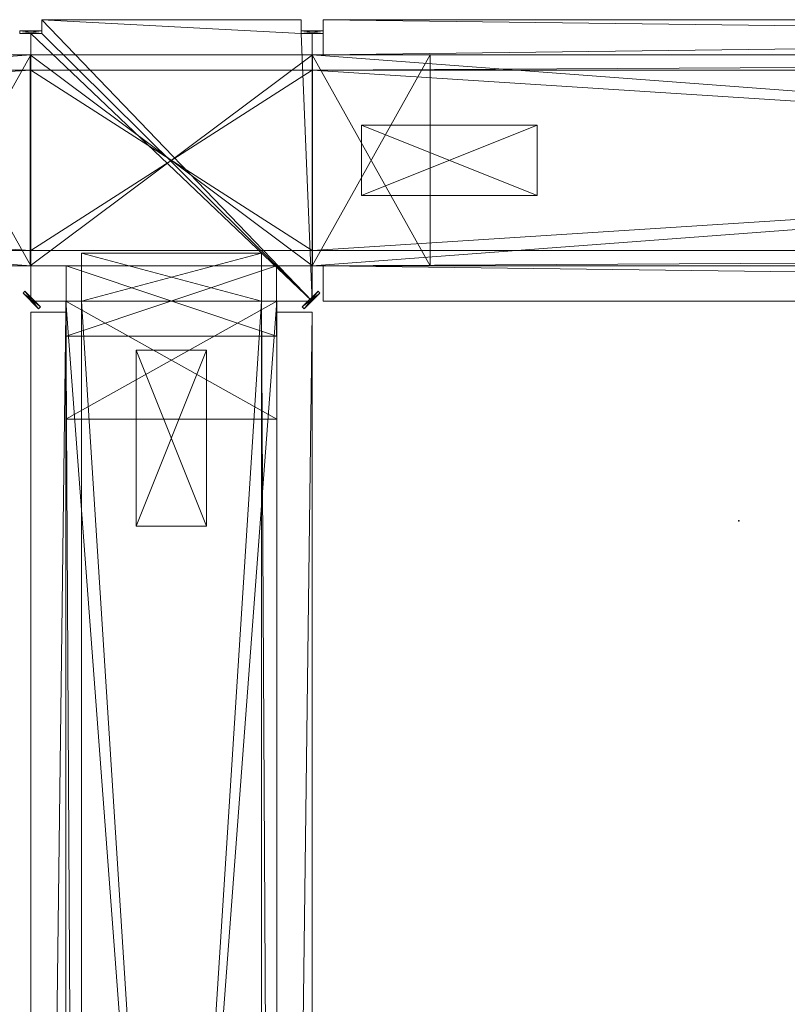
# Model space of a CAD drawing. Header units: inches. Extents: x 18783 to 19393, y 13900 to 14269.
# Tile 232 of 256: x 19305 to 19316, y 14255 to 14269. Entities that reach past the tile are written whole.
import ezdxf

# ---------------------------------------------------------------- set-up
doc = ezdxf.new("R2010")
doc.units = ezdxf.units.IN
doc.header["$LTSCALE"] = 96
doc.header["$MEASUREMENT"] = 0
doc.header["$PDSIZE"] = -1
doc.layers.add('A-FURN-3-NODE', color=7, linetype='Continuous')
doc.layers.add('CET Default', color=7, linetype='Continuous')
for name, color, linetype, true_color in [('CET color AntiqueWhite3', 7, 'Continuous', 0xc6c3b4), ('CET color Grey4', 7, 'Continuous', 0x0a0a0a), ('CET color Grey65', 7, 'Continuous', 0xa6a6a4), ('CET color Grey80', 7, 'Continuous', 0xcdcec9)]:
    doc.layers.add(name, color=color, linetype=linetype, true_color=true_color)

# ---------------------------------------------------------------- blocks, each defined once
blk = doc.blocks.new('TARA-2970-JE-3D-3')
at = {"layer": 'A-FURN-3-NODE'}
blk.add_point((0, 0), dxfattribs=at)
blk = doc.blocks.new('*C170')
at = {"layer": 'CET color Grey4', "linetype": 'Continuous', "lineweight": 0}
mesh = blk.add_polyface(dxfattribs=at)
corners = [(40, 3.5), (0, 3.5), (0, 3.5, 1.252), (40, 3.5, 1.252), (0, 0.5), (0, 0.5, 1.252), (40, 0.5), (40, 0.5, 1.252)]
mesh.append_faces([[corners[k] for k in face] for face in [(0, 2, 3, 0), (1, 5, 2, 1), (1, 6, 4, 1), (5, 3, 2, 5), (4, 7, 5, 4), (6, 3, 7, 6)]], dxfattribs={"vtx0": -1, "vtx3": -1})
mesh.append_faces([[corners[k] for k in face] for face in [(0, 1, 2, 0), (1, 4, 5, 1), (1, 0, 6, 1), (5, 7, 3, 5), (4, 6, 7, 4), (6, 0, 3, 6)]], dxfattribs={"vtx2": -1})
mesh = blk.add_polyface(dxfattribs=at)
corners = [(0, 3.28, 107), (0, 0.72, 107), (0, 0.72, 108), (0, 3.28, 108), (40, 3.28, 107), (40, 0.72, 108), (40, 0.72, 107), (40, 3.28, 108)]
mesh.append_faces([[corners[k] for k in face] for face in [(0, 2, 3, 0), (4, 5, 6, 4), (0, 6, 1, 0), (1, 5, 2, 1), (2, 7, 3, 2), (3, 4, 0, 3)]], dxfattribs={"vtx0": -1, "vtx3": -1})
mesh.append_faces([[corners[k] for k in face] for face in [(0, 1, 2, 0), (4, 7, 5, 4), (0, 4, 6, 0), (1, 6, 5, 1), (2, 5, 7, 2), (3, 7, 4, 3)]], dxfattribs={"vtx2": -1})
at = {"layer": 'CET color Grey80', "linetype": 'Continuous', "lineweight": 0}
mesh = blk.add_polyface(dxfattribs=at)
corners = [(40, 3.5, 9.906), (0, 3.5, 9.906), (0, 3.5, 11.65), (40, 3.5, 11.65), (0, 0.5, 9.906), (0, 0.5, 11.65), (40, 0.5, 9.906), (40, 0.5, 11.65)]
mesh.append_faces([[corners[k] for k in face] for face in [(0, 2, 3, 0), (1, 5, 2, 1), (1, 6, 4, 1), (5, 3, 2, 5), (4, 7, 5, 4), (6, 3, 7, 6)]], dxfattribs={"vtx0": -1, "vtx3": -1})
mesh.append_faces([[corners[k] for k in face] for face in [(0, 1, 2, 0), (1, 4, 5, 1), (1, 0, 6, 1), (5, 7, 3, 5), (4, 6, 7, 4), (6, 0, 3, 6)]], dxfattribs={"vtx2": -1})
mesh = blk.add_polyface(dxfattribs=at)
corners = [(1.681, 3.5, 11.65), (0, 3.5, 11.65), (0, 3.5, 104.165), (1.681, 3.5, 104.165), (0, 0.5, 11.65), (0, 0.5, 104.165), (1.681, 0.5, 11.65), (1.681, 0.5, 104.165)]
mesh.append_faces([[corners[k] for k in face] for face in [(0, 2, 3, 0), (1, 5, 2, 1), (1, 6, 4, 1), (5, 3, 2, 5), (4, 7, 5, 4), (6, 3, 7, 6)]], dxfattribs={"vtx0": -1, "vtx3": -1})
mesh.append_faces([[corners[k] for k in face] for face in [(0, 1, 2, 0), (1, 4, 5, 1), (1, 0, 6, 1), (5, 7, 3, 5), (4, 6, 7, 4), (6, 0, 3, 6)]], dxfattribs={"vtx2": -1})
mesh = blk.add_polyface(dxfattribs=at)
corners = [(40, 3.28, 107), (40, 3.5, 107), (0, 3.28, 107), (0, 3.5, 107), (40, 3.28, 105.677), (0, 3.28, 105.677), (40, 0.72, 105.677), (0, 0.72, 105.677), (40, 0.72, 107), (0, 0.72, 107), (40, 0.5, 107), (0, 0.5, 107), (40, 0.5, 104.165), (0, 0.5, 104.165), (0, 3.5, 104.165), (40, 3.5, 104.165)]
mesh.append_faces([[corners[k] for k in face] for face in [(2, 14, 5, 2), (4, 15, 0, 4)]], dxfattribs={"vtx0": -1, "vtx1": -1, "vtx3": -1})
mesh.append_faces([[corners[k] for k in face] for face in [(7, 13, 11, 7), (7, 14, 13, 7), (15, 4, 6, 15)]], dxfattribs={"vtx0": -1, "vtx2": -1, "vtx3": -1})
mesh.append_faces([[corners[k] for k in face] for face in [(7, 11, 9, 7)]], dxfattribs={"vtx0": -1, "vtx3": -1})
mesh.append_faces([[corners[k] for k in face] for face in [(0, 1, 2, 0), (4, 0, 5, 4), (6, 4, 7, 6), (8, 6, 9, 8), (10, 8, 11, 10), (12, 10, 13, 12), (8, 10, 6, 8), (15, 12, 14, 15), (1, 15, 3, 1)]], dxfattribs={"vtx1": -1})
mesh.append_faces([[corners[k] for k in face] for face in [(7, 5, 14, 7), (12, 15, 6, 12), (10, 12, 6, 10)]], dxfattribs={"vtx1": -1, "vtx2": -1})
mesh.append_faces([[corners[k] for k in face] for face in [(1, 3, 2, 1), (0, 2, 5, 0), (4, 5, 7, 4), (6, 7, 9, 6), (8, 9, 11, 8), (10, 11, 13, 10), (2, 3, 14, 2), (15, 1, 0, 15), (12, 13, 14, 12), (15, 14, 3, 15)]], dxfattribs={"vtx2": -1})
blk = doc.blocks.new('*C163')
at = {"layer": 'CET Default', "linetype": 'Continuous', "lineweight": 0, "rotation": 180.0000050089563}
blk.add_blockref('*C170', (94.405, 375.779), dxfattribs=at)
blk = doc.blocks.new('*C175')
at = {"layer": 'CET color AntiqueWhite3', "linetype": 'Continuous', "lineweight": 0}
mesh = blk.add_polyface(dxfattribs=at)
corners = [(39.843, 0.5, 107), (0.157, 0.5, 107), (0.157, 0, 107), (39.843, 0, 107), (0.157, 0.5, 1.252), (0.157, 0, 1.252), (39.843, 0.5, 1.252), (39.843, 0, 1.252)]
mesh.append_faces([[corners[k] for k in face] for face in [(0, 2, 3, 0), (1, 5, 2, 1), (1, 6, 4, 1), (5, 3, 2, 5), (4, 7, 5, 4), (6, 3, 7, 6)]], dxfattribs={"vtx0": -1, "vtx3": -1})
mesh.append_faces([[corners[k] for k in face] for face in [(0, 1, 2, 0), (1, 4, 5, 1), (1, 0, 6, 1), (5, 7, 3, 5), (4, 6, 7, 4), (6, 0, 3, 6)]], dxfattribs={"vtx2": -1})
at = {"layer": 'CET color Grey4', "linetype": 'Continuous', "lineweight": 0}
mesh = blk.add_polyface(dxfattribs=at)
corners = [(40, 3.5), (0, 3.5), (0, 3.5, 1.252), (40, 3.5, 1.252), (0, 0.5), (0, 0.5, 1.252), (40, 0.5), (40, 0.5, 1.252)]
mesh.append_faces([[corners[k] for k in face] for face in [(0, 2, 3, 0), (1, 5, 2, 1), (1, 6, 4, 1), (5, 3, 2, 5), (4, 7, 5, 4), (6, 3, 7, 6)]], dxfattribs={"vtx0": -1, "vtx3": -1})
mesh.append_faces([[corners[k] for k in face] for face in [(0, 1, 2, 0), (1, 4, 5, 1), (1, 0, 6, 1), (5, 7, 3, 5), (4, 6, 7, 4), (6, 0, 3, 6)]], dxfattribs={"vtx2": -1})
mesh = blk.add_polyface(dxfattribs=at)
corners = [(0, 3.28, 107), (0, 0.72, 107), (0, 0.72, 108), (0, 3.28, 108), (40, 3.28, 107), (40, 0.72, 108), (40, 0.72, 107), (40, 3.28, 108)]
mesh.append_faces([[corners[k] for k in face] for face in [(0, 2, 3, 0), (4, 5, 6, 4), (0, 6, 1, 0), (1, 5, 2, 1), (2, 7, 3, 2), (3, 4, 0, 3)]], dxfattribs={"vtx0": -1, "vtx3": -1})
mesh.append_faces([[corners[k] for k in face] for face in [(0, 1, 2, 0), (4, 7, 5, 4), (0, 4, 6, 0), (1, 6, 5, 1), (2, 5, 7, 2), (3, 7, 4, 3)]], dxfattribs={"vtx2": -1})
at = {"layer": 'CET color Grey80', "linetype": 'Continuous', "lineweight": 0}
mesh = blk.add_polyface(dxfattribs=at)
corners = [(39.843, 4, 1.252), (0.157, 4, 1.252), (0.157, 4, 107), (39.843, 4, 107)]
mesh.append_faces([[corners[k] for k in face] for face in [(0, 2, 3, 0)]], dxfattribs={"vtx0": -1, "vtx3": -1})
mesh.append_faces([[corners[k] for k in face] for face in [(0, 1, 2, 0)]], dxfattribs={"vtx2": -1})
mesh = blk.add_polyface(dxfattribs=at)
corners = [(39.843, 4, 1.252), (39.843, 3.5, 1.252), (0.157, 4, 1.252), (0.157, 3.5, 1.252)]
mesh.append_faces([[corners[k] for k in face] for face in [(2, 1, 3, 2)]], dxfattribs={"vtx0": -1, "vtx3": -1})
mesh.append_faces([[corners[k] for k in face] for face in [(0, 1, 2, 0)]], dxfattribs={"vtx1": -1})
mesh = blk.add_polyface(dxfattribs=at)
corners = [(39.843, 3.5, 107), (39.843, 4, 107), (0.157, 4, 107), (0.157, 3.5, 107)]
mesh.append_faces([[corners[k] for k in face] for face in [(0, 2, 3, 0)]], dxfattribs={"vtx0": -1, "vtx3": -1})
mesh.append_faces([[corners[k] for k in face] for face in [(0, 1, 2, 0)]], dxfattribs={"vtx2": -1})
mesh = blk.add_polyface(dxfattribs=at)
corners = [(39.843, 3.5, 107), (39.843, 3.5, 1.252), (39.843, 4, 107), (39.843, 4, 1.252)]
mesh.append_faces([[corners[k] for k in face] for face in [(2, 1, 3, 2)]], dxfattribs={"vtx0": -1, "vtx3": -1})
mesh.append_faces([[corners[k] for k in face] for face in [(0, 1, 2, 0)]], dxfattribs={"vtx1": -1})
mesh = blk.add_polyface(dxfattribs=at)
corners = [(40, 3.5, 9.906), (0, 3.5, 9.906), (0, 3.5, 11.65), (40, 3.5, 11.65), (0, 0.5, 9.906), (0, 0.5, 11.65), (40, 0.5, 9.906), (40, 0.5, 11.65)]
mesh.append_faces([[corners[k] for k in face] for face in [(0, 2, 3, 0), (1, 5, 2, 1), (1, 6, 4, 1), (5, 3, 2, 5), (4, 7, 5, 4), (6, 3, 7, 6)]], dxfattribs={"vtx0": -1, "vtx3": -1})
mesh.append_faces([[corners[k] for k in face] for face in [(0, 1, 2, 0), (1, 4, 5, 1), (1, 0, 6, 1), (5, 7, 3, 5), (4, 6, 7, 4), (6, 0, 3, 6)]], dxfattribs={"vtx2": -1})
mesh = blk.add_polyface(dxfattribs=at)
corners = [(40, 3.28, 107), (40, 3.5, 107), (0, 3.28, 107), (0, 3.5, 107), (40, 3.28, 105.677), (0, 3.28, 105.677), (40, 0.72, 105.677), (0, 0.72, 105.677), (40, 0.72, 107), (0, 0.72, 107), (40, 0.5, 107), (0, 0.5, 107), (40, 0.5, 104.165), (0, 0.5, 104.165), (0, 3.5, 104.165), (40, 3.5, 104.165)]
mesh.append_faces([[corners[k] for k in face] for face in [(2, 14, 5, 2), (4, 15, 0, 4)]], dxfattribs={"vtx0": -1, "vtx1": -1, "vtx3": -1})
mesh.append_faces([[corners[k] for k in face] for face in [(7, 13, 11, 7), (7, 14, 13, 7), (15, 4, 6, 15)]], dxfattribs={"vtx0": -1, "vtx2": -1, "vtx3": -1})
mesh.append_faces([[corners[k] for k in face] for face in [(7, 11, 9, 7)]], dxfattribs={"vtx0": -1, "vtx3": -1})
mesh.append_faces([[corners[k] for k in face] for face in [(0, 1, 2, 0), (4, 0, 5, 4), (6, 4, 7, 6), (8, 6, 9, 8), (10, 8, 11, 10), (12, 10, 13, 12), (8, 10, 6, 8), (15, 12, 14, 15), (1, 15, 3, 1)]], dxfattribs={"vtx1": -1})
mesh.append_faces([[corners[k] for k in face] for face in [(7, 5, 14, 7), (12, 15, 6, 12), (10, 12, 6, 10)]], dxfattribs={"vtx1": -1, "vtx2": -1})
mesh.append_faces([[corners[k] for k in face] for face in [(1, 3, 2, 1), (0, 2, 5, 0), (4, 5, 7, 4), (6, 7, 9, 6), (8, 9, 11, 8), (10, 11, 13, 10), (2, 3, 14, 2), (15, 1, 0, 15), (12, 13, 14, 12), (15, 14, 3, 15)]], dxfattribs={"vtx2": -1})
mesh = blk.add_polyface(dxfattribs=at)
corners = [(0.157, 3.5, 1.252), (39.843, 3.5, 1.252), (0.157, 3.5, 107), (39.843, 3.5, 107)]
mesh.append_faces([[corners[k] for k in face] for face in [(2, 1, 3, 2)]], dxfattribs={"vtx0": -1, "vtx3": -1})
mesh.append_faces([[corners[k] for k in face] for face in [(0, 1, 2, 0)]], dxfattribs={"vtx1": -1})
mesh = blk.add_polyface(dxfattribs=at)
corners = [(40, 3.5, 11.65), (38.319, 3.5, 11.65), (38.319, 3.5, 104.165), (40, 3.5, 104.165), (38.319, 0.5, 11.65), (38.319, 0.5, 104.165), (40, 0.5, 11.65), (40, 0.5, 104.165)]
mesh.append_faces([[corners[k] for k in face] for face in [(0, 2, 3, 0), (1, 5, 2, 1), (1, 6, 4, 1), (5, 3, 2, 5), (4, 7, 5, 4), (6, 3, 7, 6)]], dxfattribs={"vtx0": -1, "vtx3": -1})
mesh.append_faces([[corners[k] for k in face] for face in [(0, 1, 2, 0), (1, 4, 5, 1), (1, 0, 6, 1), (5, 7, 3, 5), (4, 6, 7, 4), (6, 0, 3, 6)]], dxfattribs={"vtx2": -1})
mesh = blk.add_polyface(dxfattribs=at)
corners = [(39.299, 2.5, 0.5), (36.799, 2.5, 0.5), (36.799, 2.5, 10.831), (39.299, 2.5, 10.831), (36.799, 1.5, 0.5), (36.799, 1.5, 10.831), (39.299, 1.5, 0.5), (39.299, 1.5, 10.831)]
mesh.append_faces([[corners[k] for k in face] for face in [(0, 2, 3, 0), (1, 5, 2, 1), (1, 6, 4, 1), (5, 3, 2, 5), (4, 7, 5, 4), (6, 3, 7, 6)]], dxfattribs={"vtx0": -1, "vtx3": -1})
mesh.append_faces([[corners[k] for k in face] for face in [(0, 1, 2, 0), (1, 4, 5, 1), (1, 0, 6, 1), (5, 7, 3, 5), (4, 6, 7, 4), (6, 0, 3, 6)]], dxfattribs={"vtx2": -1})
blk = doc.blocks.new('*C177')
at = {"layer": 'CET Default', "linetype": 'Continuous', "lineweight": 0, "rotation": 180.0000050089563}
blk.add_blockref('*C175', (138.405, 375.779), dxfattribs=at)
blk = doc.blocks.new('*C144')
at = {"layer": 'CET color Grey4', "linetype": 'Continuous', "lineweight": 0}
mesh = blk.add_polyface(dxfattribs=at)
corners = [(40, 3.5), (0, 3.5), (0, 3.5, 1.252), (40, 3.5, 1.252), (0, 0.5), (0, 0.5, 1.252), (40, 0.5), (40, 0.5, 1.252)]
mesh.append_faces([[corners[k] for k in face] for face in [(0, 2, 3, 0), (1, 5, 2, 1), (1, 6, 4, 1), (5, 3, 2, 5), (4, 7, 5, 4), (6, 3, 7, 6)]], dxfattribs={"vtx0": -1, "vtx3": -1})
mesh.append_faces([[corners[k] for k in face] for face in [(0, 1, 2, 0), (1, 4, 5, 1), (1, 0, 6, 1), (5, 7, 3, 5), (4, 6, 7, 4), (6, 0, 3, 6)]], dxfattribs={"vtx2": -1})
mesh = blk.add_polyface(dxfattribs=at)
corners = [(0, 3.28, 107), (0, 0.72, 107), (0, 0.72, 108), (0, 3.28, 108), (40, 3.28, 107), (40, 0.72, 108), (40, 0.72, 107), (40, 3.28, 108)]
mesh.append_faces([[corners[k] for k in face] for face in [(0, 2, 3, 0), (4, 5, 6, 4), (0, 6, 1, 0), (1, 5, 2, 1), (2, 7, 3, 2), (3, 4, 0, 3)]], dxfattribs={"vtx0": -1, "vtx3": -1})
mesh.append_faces([[corners[k] for k in face] for face in [(0, 1, 2, 0), (4, 7, 5, 4), (0, 4, 6, 0), (1, 6, 5, 1), (2, 5, 7, 2), (3, 7, 4, 3)]], dxfattribs={"vtx2": -1})
at = {"layer": 'CET color Grey80', "linetype": 'Continuous', "lineweight": 0}
mesh = blk.add_polyface(dxfattribs=at)
corners = [(39.843, 4, 1.252), (0.157, 4, 1.252), (0.157, 4, 107), (39.843, 4, 107)]
mesh.append_faces([[corners[k] for k in face] for face in [(0, 2, 3, 0)]], dxfattribs={"vtx0": -1, "vtx3": -1})
mesh.append_faces([[corners[k] for k in face] for face in [(0, 1, 2, 0)]], dxfattribs={"vtx2": -1})
mesh = blk.add_polyface(dxfattribs=at)
corners = [(39.843, 4, 1.252), (39.843, 3.5, 1.252), (0.157, 4, 1.252), (0.157, 3.5, 1.252)]
mesh.append_faces([[corners[k] for k in face] for face in [(2, 1, 3, 2)]], dxfattribs={"vtx0": -1, "vtx3": -1})
mesh.append_faces([[corners[k] for k in face] for face in [(0, 1, 2, 0)]], dxfattribs={"vtx1": -1})
mesh = blk.add_polyface(dxfattribs=at)
corners = [(39.843, 3.5, 107), (39.843, 4, 107), (0.157, 4, 107), (0.157, 3.5, 107)]
mesh.append_faces([[corners[k] for k in face] for face in [(0, 2, 3, 0)]], dxfattribs={"vtx0": -1, "vtx3": -1})
mesh.append_faces([[corners[k] for k in face] for face in [(0, 1, 2, 0)]], dxfattribs={"vtx2": -1})
mesh = blk.add_polyface(dxfattribs=at)
corners = [(0.157, 3.5, 1.252), (0.157, 3.5, 107), (0.157, 4, 107), (0.157, 4, 1.252)]
mesh.append_faces([[corners[k] for k in face] for face in [(0, 2, 3, 0)]], dxfattribs={"vtx0": -1, "vtx3": -1})
mesh.append_faces([[corners[k] for k in face] for face in [(0, 1, 2, 0)]], dxfattribs={"vtx2": -1})
mesh = blk.add_polyface(dxfattribs=at)
corners = [(40, 3.5, 9.906), (0, 3.5, 9.906), (0, 3.5, 11.65), (40, 3.5, 11.65), (0, 0.5, 9.906), (0, 0.5, 11.65), (40, 0.5, 9.906), (40, 0.5, 11.65)]
mesh.append_faces([[corners[k] for k in face] for face in [(0, 2, 3, 0), (1, 5, 2, 1), (1, 6, 4, 1), (5, 3, 2, 5), (4, 7, 5, 4), (6, 3, 7, 6)]], dxfattribs={"vtx0": -1, "vtx3": -1})
mesh.append_faces([[corners[k] for k in face] for face in [(0, 1, 2, 0), (1, 4, 5, 1), (1, 0, 6, 1), (5, 7, 3, 5), (4, 6, 7, 4), (6, 0, 3, 6)]], dxfattribs={"vtx2": -1})
mesh = blk.add_polyface(dxfattribs=at)
corners = [(1.681, 3.5, 11.65), (0, 3.5, 11.65), (0, 3.5, 104.165), (1.681, 3.5, 104.165), (0, 0.5, 11.65), (0, 0.5, 104.165), (1.681, 0.5, 11.65), (1.681, 0.5, 104.165)]
mesh.append_faces([[corners[k] for k in face] for face in [(0, 2, 3, 0), (1, 5, 2, 1), (1, 6, 4, 1), (5, 3, 2, 5), (4, 7, 5, 4), (6, 3, 7, 6)]], dxfattribs={"vtx0": -1, "vtx3": -1})
mesh.append_faces([[corners[k] for k in face] for face in [(0, 1, 2, 0), (1, 4, 5, 1), (1, 0, 6, 1), (5, 7, 3, 5), (4, 6, 7, 4), (6, 0, 3, 6)]], dxfattribs={"vtx2": -1})
mesh = blk.add_polyface(dxfattribs=at)
corners = [(40, 3.28, 107), (40, 3.5, 107), (0, 3.28, 107), (0, 3.5, 107), (40, 3.28, 105.677), (0, 3.28, 105.677), (40, 0.72, 105.677), (0, 0.72, 105.677), (40, 0.72, 107), (0, 0.72, 107), (40, 0.5, 107), (0, 0.5, 107), (40, 0.5, 104.165), (0, 0.5, 104.165), (0, 3.5, 104.165), (40, 3.5, 104.165)]
mesh.append_faces([[corners[k] for k in face] for face in [(2, 14, 5, 2), (4, 15, 0, 4)]], dxfattribs={"vtx0": -1, "vtx1": -1, "vtx3": -1})
mesh.append_faces([[corners[k] for k in face] for face in [(7, 13, 11, 7), (7, 14, 13, 7), (15, 4, 6, 15)]], dxfattribs={"vtx0": -1, "vtx2": -1, "vtx3": -1})
mesh.append_faces([[corners[k] for k in face] for face in [(7, 11, 9, 7)]], dxfattribs={"vtx0": -1, "vtx3": -1})
mesh.append_faces([[corners[k] for k in face] for face in [(0, 1, 2, 0), (4, 0, 5, 4), (6, 4, 7, 6), (8, 6, 9, 8), (10, 8, 11, 10), (12, 10, 13, 12), (8, 10, 6, 8), (15, 12, 14, 15), (1, 15, 3, 1)]], dxfattribs={"vtx1": -1})
mesh.append_faces([[corners[k] for k in face] for face in [(7, 5, 14, 7), (12, 15, 6, 12), (10, 12, 6, 10)]], dxfattribs={"vtx1": -1, "vtx2": -1})
mesh.append_faces([[corners[k] for k in face] for face in [(1, 3, 2, 1), (0, 2, 5, 0), (4, 5, 7, 4), (6, 7, 9, 6), (8, 9, 11, 8), (10, 11, 13, 10), (2, 3, 14, 2), (15, 1, 0, 15), (12, 13, 14, 12), (15, 14, 3, 15)]], dxfattribs={"vtx2": -1})
mesh = blk.add_polyface(dxfattribs=at)
corners = [(0.157, 3.5, 1.252), (39.843, 3.5, 1.252), (0.157, 3.5, 107), (39.843, 3.5, 107)]
mesh.append_faces([[corners[k] for k in face] for face in [(2, 1, 3, 2)]], dxfattribs={"vtx0": -1, "vtx3": -1})
mesh.append_faces([[corners[k] for k in face] for face in [(0, 1, 2, 0)]], dxfattribs={"vtx1": -1})
mesh = blk.add_polyface(dxfattribs=at)
corners = [(3.201, 2.5, 0.5), (0.701, 2.5, 0.5), (0.701, 2.5, 10.831), (3.201, 2.5, 10.831), (0.701, 1.5, 0.5), (0.701, 1.5, 10.831), (3.201, 1.5, 0.5), (3.201, 1.5, 10.831)]
mesh.append_faces([[corners[k] for k in face] for face in [(0, 2, 3, 0), (1, 5, 2, 1), (1, 6, 4, 1), (5, 3, 2, 5), (4, 7, 5, 4), (6, 3, 7, 6)]], dxfattribs={"vtx0": -1, "vtx3": -1})
mesh.append_faces([[corners[k] for k in face] for face in [(0, 1, 2, 0), (1, 4, 5, 1), (1, 0, 6, 1), (5, 7, 3, 5), (4, 6, 7, 4), (6, 0, 3, 6)]], dxfattribs={"vtx2": -1})
mesh = blk.add_polyface(dxfattribs=at)
corners = [(39.843, 0.5, 1.252), (0.157, 0.5, 1.252), (39.843, 0.5, 107), (0.157, 0.5, 107)]
mesh.append_faces([[corners[k] for k in face] for face in [(2, 1, 3, 2)]], dxfattribs={"vtx0": -1, "vtx3": -1})
mesh.append_faces([[corners[k] for k in face] for face in [(0, 1, 2, 0)]], dxfattribs={"vtx1": -1})
mesh = blk.add_polyface(dxfattribs=at)
corners = [(0.157, 0, 1.252), (0.157, 0.5, 1.252), (39.843, 0, 1.252), (39.843, 0.5, 1.252)]
mesh.append_faces([[corners[k] for k in face] for face in [(2, 1, 3, 2)]], dxfattribs={"vtx0": -1, "vtx3": -1})
mesh.append_faces([[corners[k] for k in face] for face in [(0, 1, 2, 0)]], dxfattribs={"vtx1": -1})
mesh = blk.add_polyface(dxfattribs=at)
corners = [(0.157, 0.5, 107), (0.157, 0, 107), (39.843, 0, 107), (39.843, 0.5, 107)]
mesh.append_faces([[corners[k] for k in face] for face in [(0, 2, 3, 0)]], dxfattribs={"vtx0": -1, "vtx3": -1})
mesh.append_faces([[corners[k] for k in face] for face in [(0, 1, 2, 0)]], dxfattribs={"vtx2": -1})
mesh = blk.add_polyface(dxfattribs=at)
corners = [(0.157, 0.5, 107), (0.157, 0.5, 1.252), (0.157, 0, 107), (0.157, 0, 1.252)]
mesh.append_faces([[corners[k] for k in face] for face in [(2, 1, 3, 2)]], dxfattribs={"vtx0": -1, "vtx3": -1})
mesh.append_faces([[corners[k] for k in face] for face in [(0, 1, 2, 0)]], dxfattribs={"vtx1": -1})
mesh = blk.add_polyface(dxfattribs=at)
corners = [(0.157, 0, 1.252), (39.843, 0, 1.252), (39.843, 0, 107), (0.157, 0, 107)]
mesh.append_faces([[corners[k] for k in face] for face in [(0, 2, 3, 0)]], dxfattribs={"vtx0": -1, "vtx3": -1})
mesh.append_faces([[corners[k] for k in face] for face in [(0, 1, 2, 0)]], dxfattribs={"vtx2": -1})
blk = doc.blocks.new('*C146')
at = {"layer": 'CET Default', "linetype": 'Continuous', "lineweight": 0, "rotation": 270.0000006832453}
blk.add_blockref('*C144', (94.405, 371.779), dxfattribs=at)
blk = doc.blocks.new('*C184')
at = {"layer": 'CET color Grey4', "linetype": 'Continuous', "lineweight": 0}
mesh = blk.add_polyface(dxfattribs=at)
corners = [(-1.843, 1.843, 1.252), (-2.157, 1.843, 1.252), (-2.157, 1.843, 107), (-1.843, 1.843, 107), (-2.157, 1.803, 1.252), (-2.157, 1.803, 107), (-1.843, 1.803, 1.252), (-1.843, 1.803, 107)]
mesh.append_faces([[corners[k] for k in face] for face in [(0, 2, 3, 0), (1, 5, 2, 1), (1, 6, 4, 1), (5, 3, 2, 5), (4, 7, 5, 4), (6, 3, 7, 6)]], dxfattribs={"vtx0": -1, "vtx3": -1})
mesh.append_faces([[corners[k] for k in face] for face in [(0, 1, 2, 0), (1, 4, 5, 1), (1, 0, 6, 1), (5, 7, 3, 5), (4, 6, 7, 4), (6, 0, 3, 6)]], dxfattribs={"vtx2": -1})
mesh = blk.add_polyface(dxfattribs=at)
corners = [(2.157, 1.843, 1.252), (1.843, 1.843, 1.252), (1.843, 1.843, 107), (2.157, 1.843, 107), (1.843, 1.803, 1.252), (1.843, 1.803, 107), (2.157, 1.803, 1.252), (2.157, 1.803, 107)]
mesh.append_faces([[corners[k] for k in face] for face in [(0, 2, 3, 0), (1, 5, 2, 1), (1, 6, 4, 1), (5, 3, 2, 5), (4, 7, 5, 4), (6, 3, 7, 6)]], dxfattribs={"vtx0": -1, "vtx3": -1})
mesh.append_faces([[corners[k] for k in face] for face in [(0, 1, 2, 0), (1, 4, 5, 1), (1, 0, 6, 1), (5, 7, 3, 5), (4, 6, 7, 4), (6, 0, 3, 6)]], dxfattribs={"vtx2": -1})
mesh = blk.add_polyface(dxfattribs=at)
corners = [(2.008, 1.5), (-2.008, 1.5), (-2.008, 1.5, 1.252), (2.008, 1.5, 1.252), (-2.008, -1.5), (-2.008, -1.5, 1.252), (2.008, -1.5), (2.008, -1.5, 1.252)]
mesh.append_faces([[corners[k] for k in face] for face in [(0, 2, 3, 0), (1, 5, 2, 1), (1, 6, 4, 1), (5, 3, 2, 5), (4, 7, 5, 4), (6, 3, 7, 6)]], dxfattribs={"vtx0": -1, "vtx3": -1})
mesh.append_faces([[corners[k] for k in face] for face in [(0, 1, 2, 0), (1, 4, 5, 1), (1, 0, 6, 1), (5, 7, 3, 5), (4, 6, 7, 4), (6, 0, 3, 6)]], dxfattribs={"vtx2": -1})
mesh = blk.add_polyface(dxfattribs=at)
corners = [(-2, 1.28, 107), (-2, -1.28, 107), (-2, -1.28, 108), (-2, 1.28, 108), (2, 1.28, 107), (2, -1.28, 108), (2, -1.28, 107), (2, 1.28, 108)]
mesh.append_faces([[corners[k] for k in face] for face in [(0, 2, 3, 0), (4, 5, 6, 4), (0, 6, 1, 0), (1, 5, 2, 1), (2, 7, 3, 2), (3, 4, 0, 3)]], dxfattribs={"vtx0": -1, "vtx3": -1})
mesh.append_faces([[corners[k] for k in face] for face in [(0, 1, 2, 0), (4, 7, 5, 4), (0, 4, 6, 0), (1, 6, 5, 1), (2, 5, 7, 2), (3, 7, 4, 3)]], dxfattribs={"vtx2": -1})
mesh = blk.add_polyface(dxfattribs=at)
corners = [(-1.28, -2, 107), (1.28, -2, 107), (1.28, -2, 108), (-1.28, -2, 108), (-1.28, -1.319, 107), (1.28, -1.319, 108), (1.28, -1.319, 107), (-1.28, -1.319, 108)]
mesh.append_faces([[corners[k] for k in face] for face in [(0, 2, 3, 0), (4, 5, 6, 4), (0, 6, 1, 0), (1, 5, 2, 1), (2, 7, 3, 2), (3, 4, 0, 3)]], dxfattribs={"vtx0": -1, "vtx3": -1})
mesh.append_faces([[corners[k] for k in face] for face in [(0, 1, 2, 0), (4, 7, 5, 4), (0, 4, 6, 0), (1, 6, 5, 1), (2, 5, 7, 2), (3, 7, 4, 3)]], dxfattribs={"vtx2": -1})
mesh = blk.add_polyface(dxfattribs=at)
corners = [(1.496, -1.5), (-1.496, -1.5), (-1.496, -1.5, 1.252), (1.496, -1.5, 1.252), (-1.496, -2.5), (-1.496, -2.5, 1.252), (1.496, -2.5), (1.496, -2.5, 1.252)]
mesh.append_faces([[corners[k] for k in face] for face in [(0, 2, 3, 0), (1, 5, 2, 1), (1, 6, 4, 1), (5, 3, 2, 5), (4, 7, 5, 4), (6, 3, 7, 6)]], dxfattribs={"vtx0": -1, "vtx3": -1})
mesh.append_faces([[corners[k] for k in face] for face in [(0, 1, 2, 0), (1, 4, 5, 1), (1, 0, 6, 1), (5, 7, 3, 5), (4, 6, 7, 4), (6, 0, 3, 6)]], dxfattribs={"vtx2": -1})
mesh = blk.add_polyface(dxfattribs=at)
corners = [(-2.111, -1.889, 1.252), (-1.889, -2.111, 1.252), (-1.889, -2.111, 107), (-2.111, -1.889, 107), (-1.861, -2.084, 1.252), (-1.861, -2.084, 107), (-2.084, -1.861, 1.252), (-2.084, -1.861, 107)]
mesh.append_faces([[corners[k] for k in face] for face in [(0, 2, 3, 0), (1, 5, 2, 1), (1, 6, 4, 1), (5, 3, 2, 5), (4, 7, 5, 4), (6, 3, 7, 6)]], dxfattribs={"vtx0": -1, "vtx3": -1})
mesh.append_faces([[corners[k] for k in face] for face in [(0, 1, 2, 0), (1, 4, 5, 1), (1, 0, 6, 1), (5, 7, 3, 5), (4, 6, 7, 4), (6, 0, 3, 6)]], dxfattribs={"vtx2": -1})
mesh = blk.add_polyface(dxfattribs=at)
corners = [(1.889, -2.111, 1.252), (2.111, -1.889, 1.252), (2.111, -1.889, 107), (1.889, -2.111, 107), (2.084, -1.861, 1.252), (2.084, -1.861, 107), (1.861, -2.084, 1.252), (1.861, -2.084, 107)]
mesh.append_faces([[corners[k] for k in face] for face in [(0, 2, 3, 0), (1, 5, 2, 1), (1, 6, 4, 1), (5, 3, 2, 5), (4, 7, 5, 4), (6, 3, 7, 6)]], dxfattribs={"vtx0": -1, "vtx3": -1})
mesh.append_faces([[corners[k] for k in face] for face in [(0, 1, 2, 0), (1, 4, 5, 1), (1, 0, 6, 1), (5, 7, 3, 5), (4, 6, 7, 4), (6, 0, 3, 6)]], dxfattribs={"vtx2": -1})
at = {"layer": 'CET color Grey65', "linetype": 'Continuous', "lineweight": 0}
mesh = blk.add_polyface(dxfattribs=at)
corners = [(1.843, 1.803, 107), (2, 1.803, 107), (1.843, 1.803, 1.252), (2, 1.803, 1.252), (1.843, 2, 107), (1.843, 2, 1.252), (-1.843, 2, 107), (-1.843, 2, 1.252), (-1.843, 1.803, 107), (-1.843, 1.803, 1.252), (-2, 1.803, 107), (-2, 1.803, 1.252), (-2, -2, 107), (-2, -2, 1.252), (2, -2, 1.252), (2, -2, 107)]
mesh.append_faces([[corners[k] for k in face] for face in [(7, 2, 14, 7), (15, 0, 6, 15)]], dxfattribs={"vtx0": -1, "vtx1": -1, "vtx2": -1, "vtx3": -1})
mesh.append_faces([[corners[k] for k in face] for face in [(7, 14, 9, 7), (8, 15, 6, 8)]], dxfattribs={"vtx0": -1, "vtx1": -1, "vtx3": -1})
mesh.append_faces([[corners[k] for k in face] for face in [(15, 8, 10, 15)]], dxfattribs={"vtx0": -1, "vtx2": -1, "vtx3": -1})
mesh.append_faces([[corners[k] for k in face] for face in [(11, 14, 13, 11)]], dxfattribs={"vtx0": -1, "vtx3": -1})
mesh.append_faces([[corners[k] for k in face] for face in [(0, 1, 2, 0), (4, 0, 5, 4), (6, 4, 7, 6), (8, 6, 9, 8), (10, 8, 11, 10), (12, 10, 13, 12), (12, 15, 10, 12), (15, 12, 14, 15), (1, 15, 3, 1)]], dxfattribs={"vtx1": -1})
mesh.append_faces([[corners[k] for k in face] for face in [(11, 9, 14, 11)]], dxfattribs={"vtx1": -1, "vtx2": -1})
mesh.append_faces([[corners[k] for k in face] for face in [(1, 3, 2, 1), (0, 2, 5, 0), (4, 5, 7, 4), (6, 7, 9, 6), (8, 9, 11, 8), (10, 11, 13, 10), (7, 5, 2, 7), (2, 3, 14, 2), (15, 1, 0, 15), (0, 4, 6, 0), (12, 13, 14, 12), (15, 14, 3, 15)]], dxfattribs={"vtx2": -1})
blk = doc.blocks.new('*C187')
at = {"layer": 'CET Default', "linetype": 'Continuous', "lineweight": 0, "rotation": 1.001791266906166e-05}
blk.add_blockref('*C184', (96.405, 373.779), dxfattribs=at)

msp = doc.modelspace()

# ---------------------------------------------------------------- block references
msp.add_blockref('TARA-2970-JE-3D-3', (19315.008, 14261.38))
at = {"layer": 'CET Default', "linetype": 'Continuous', "lineweight": 0}
for name in ['*C163', '*C187', '*C177', '*C146']:
    msp.add_blockref(name, (19210.536, 13892.725), dxfattribs=at)

doc.saveas('drawing.dxf')
